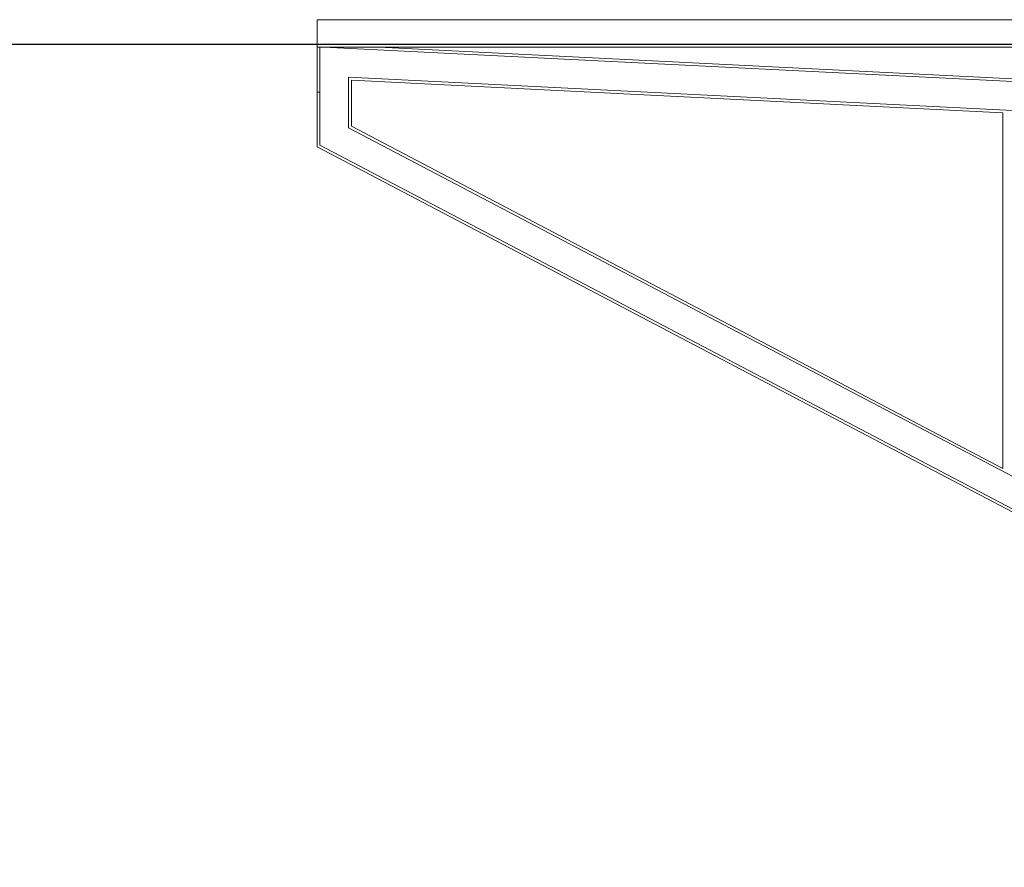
# Model space of a CAD drawing. Header units: millimetres. Extents: x 101535 to 192135, y -3968 to 17259.
# Tile 63 of 92: x 158230 to 159665, y 12800 to 14036. Entities that reach past the tile are written whole.
import ezdxf

# ---------------------------------------------------------------- set-up
doc = ezdxf.new("R2010")
doc.units = ezdxf.units.MM
for name, pattern in [('IMPORT-Kropki i Kreski _3_', [144, 72, -36, 0, -36]), ('IMPORT-Kropki i Kreski _4_', [1828.8, 914.4, -457.2, 0, -457.2]), ('IMPORT-Przerywana długa _2_', [200, 100, -100])]:
    doc.linetypes.add(name, pattern=pattern)
for name, color, linetype, lineweight in [('299-A Wymiary Opisy', 7, 'Continuous', 9), ('2_Schody 1', 7, 'Continuous', 9), ('2_stropy_K_IR', 7, 'Continuous', 9), ('3_linie 2D _ISTN', 7, 'Continuous', 9), ('3_lądowisko_el 3D_K_IR', 7, 'Continuous', 9), ('3_opisy_K_IR', 7, 'Continuous', 9), ('3_wypełnienia_K_IR', 7, 'Continuous', 9), ('450-K Stropy', 7, 'Continuous', 9), ('4_osie_ISTN', 7, 'Continuous', 9), ('5_opisy_ISTN', 7, 'Continuous', 9), ('5_wymiary_ISTN', 7, 'Continuous', 9), ('A-FLOR-LEVL', 7, 'Continuous', 30), ('A-GENM', 7, 'Continuous', 18), ('CONCRETE_SLAB_IFC', 7, 'Continuous', 9)]:
    doc.layers.add(name, color=color, linetype=linetype, lineweight=lineweight)
for name, color, linetype, lineweight, true_color in [('3_lądowisko_K_IR', 7, 'Continuous', 9, 0x999999), ('Rzut płyty lądowiska_dwg', 7, 'Continuous', 9, 0x767676), ('rzut płyty_dwg', 7, 'Continuous', 9, 0x767676)]:
    doc.layers.add(name, color=color, linetype=linetype, lineweight=lineweight, true_color=true_color)

# ---------------------------------------------------------------- blocks, each defined once
blk = doc.blocks.new('Bezpośredni kształt - IR 026-25_3D1_2025_09_11-304393-Przekrój 4')
at = {"layer": 'A-GENM', "lineweight": 9}
for p, q in [((91895, 13995.5), (91895, 13850)), ((91895, 13850), (91895, 13995.5)), ((91899, 13995.5), (91899, 13852.4)), ((91899, 13995.5), (91899, 13852.4)), ((91904.9, 13995.5), (93895.1, 13896)), ((93895.1, 13896), (91904.9, 13995.5)), ((91985, 13995.5), (93895.1, 13900)), ((91985, 13995.5), (93895.1, 13900)), ((93895.1, 13900), (91985, 13995.5)), ((91985, 13995.5), (93895.1, 13900)), ((91941, 13951.6), (91941, 13877.8)), ((91941, 13951.6), (93895.1, 13853.9)), ((91941, 13951.6), (93895.1, 13853.9)), ((91941, 13951.6), (91941, 13877.8)), ((91945, 13947.4), (92895, 13899.9)), ((91945, 13947.4), (91945, 13880.2)), ((91945, 13880.2), (91945, 13947.4)), ((91945, 13947.4), (92895, 13899.9)), ((91899, 13930), (91895, 13930)), ((91899, 13930), (91895, 13930)), ((91899, 13930), (91895, 13930)), ((91895, 13930), (91895, 13850)), ((91895, 13930), (91895, 13850)), ((91895, 13930), (91895, 13850)), ((91899, 13930), (91895, 13930)), ((91895, 13930), (91895, 13850)), ((91899, 13930), (91895, 13930)), ((91895, 13930), (91895, 13850)), ((91899, 13930), (91895, 13930)), ((91895, 13930), (91895, 13850)), ((92895, 13899.9), (92895, 13381.5)), ((92895, 13899.9), (92895, 13381.5)), ((91941, 13877.8), (93895.1, 12852)), ((91941, 13877.8), (93895.1, 12852)), ((91945, 13880.2), (92895, 13381.5)), ((91945, 13880.2), (92895, 13381.5)), ((92895, 13880.8), (92895, 13867.5)), ((92895, 13880.8), (92895, 13867.5)), ((91895, 13850), (93895.1, 12800)), ((91895, 13850), (93895.1, 12800)), ((91895, 13850), (93895.1, 12800)), ((91895, 13850), (93895.1, 12800)), ((91895, 13850), (93895.1, 12800)), ((91895, 13850), (93895.1, 12800)), ((93895.1, 12800), (91895, 13850)), ((93895.1, 12800), (91895, 13850)), ((91899, 13852.4), (93895.1, 12804.5)), ((91899, 13852.4), (93895.1, 12804.5))]:
    blk.add_line(p, q, dxfattribs=at)
blk = doc.blocks.new('Bezpośredni kształt - CONCRETE_SLAB-304394-Przekrój 4')
blk.add_blockref('Bezpośredni kształt - IR 026-25_3D1_2025_09_11-304393-Przekrój 4', (0, 0))
blk = doc.blocks.new('Bezpośredni kształt - P2-305884-Przekrój 4')
at = {"layer": 'A-GENM', "lineweight": 9}
for p, q in [((91895, 14035.5), (91895, 13995.5)), ((93895, 14035.5), (91895, 14035.5)), ((93895, 13995.5), (93895, 14035.5)), ((91895, 13995.5), (93895, 13995.5))]:
    blk.add_line(p, q, dxfattribs=at)
blk = doc.blocks.new('IR 026-25_3D1_2025_09_11_ifc-3-Przekrój 4')
at = {"layer": 'A-GENM', "lineweight": 9}
for name in ['Bezpośredni kształt - CONCRETE_SLAB-304394-Przekrój 4', 'Bezpośredni kształt - P2-305884-Przekrój 4']:
    blk.add_blockref(name, (0, 0), dxfattribs=at)
blk = doc.blocks.new('Rzut płyty lądowiska_dwg_ARROWHEAD_2-V63-Przekrój 4')
at = {"layer": '299-A Wymiary Opisy'}
for p, q in [((93865.8, 14000), (93682.3, 14000)), ((93796.4, 14000), (93935.2, 14000))]:
    blk.add_line(p, q, dxfattribs=at)
blk = doc.blocks.new('Rzut płyty lądowiska_dwg-2158643-Przekrój 4')
at = {"layer": '299-A Wymiary Opisy', "color": 1, "true_color": 0xff0000}
for p, q in [((91513.4, 14000), (93682.3, 14000)), ((91513.4, 14000), (120896, 14000)), ((92069.4, 14000), (120052.3, 14000)), ((92130.6, 14000), (93702.3, 14000))]:
    blk.add_line(p, q, dxfattribs=at)
at = {"layer": '2_Schody 1'}
blk.add_line((93885.8, 14000), (91513.4, 14000), dxfattribs=at)
at = {"layer": '3_lądowisko_el 3D_K_IR', "color": 251, "linetype": 'IMPORT-Przerywana długa _2_', "true_color": 0x666666}
blk.add_line((121311.1, 14000), (91512.2, 14000), dxfattribs=at)
at = {"layer": '3_lądowisko_K_IR', "color": 251, "linetype": 'IMPORT-Kropki i Kreski _3_', "true_color": 0x666666}
blk.add_line((121094.8, 14000), (91511.8, 14000), dxfattribs=at)
at = {"layer": '450-K Stropy'}
for p, q in [((93885.8, 14000), (91885.8, 14000)), ((91947, 14000), (93885.8, 14000))]:
    blk.add_line(p, q, dxfattribs=at)
at = {"layer": '450-K Stropy', "flags": 128}
blk.add_lwpolyline([(120242.1, 14000), (116452.1, 14000), (109858.7, 14000), (102316.8, 14000), (95740.6, 14000), (91947, 14000)], dxfattribs=at)
at = {"layer": 'CONCRETE_SLAB_IFC'}
for p, q in [((91513.4, 14000), (92233.4, 14000)), ((91513.4, 14000), (92152.5, 14000)), ((93115.8, 14000), (91513.4, 14000)), ((91513.4, 14000), (92117.9, 14000)), ((93055.8, 14000), (91513.4, 14000)), ((91513.4, 14000), (93255.8, 14000)), ((91513.4, 14000), (93885.9, 14000)), ((91885.8, 14000), (91925.8, 14000)), ((93885.8, 14000), (91885.8, 14000)), ((91895, 14000), (91885.8, 14000)), ((91895, 14000), (91885.8, 14000)), ((91895, 14000), (91885.8, 14000)), ((91895, 14000), (91885.8, 14000)), ((93885.8, 14000), (91925.8, 14000)), ((92164.1, 14000), (92739.1, 14000)), ((92198.7, 14000), (92635.1, 14000)), ((92279.5, 14000), (92392.6, 14000)), ((94005.2, 14000), (92307.8, 14000)), ((94030.2, 14000), (92332.8, 14000)), ((92373.3, 14000), (93913.7, 14000)), ((92492.6, 14000), (93948.3, 14000)), ((92735.2, 14000), (93255.8, 14000))]:
    blk.add_line(p, q, dxfattribs=at)
at = {"layer": 'CONCRETE_SLAB_IFC', "flags": 128}
for points in [[(91513.4, 14000), (91615.8, 14000), (91915.8, 14000), (92074.6, 14000)], [(93115.8, 14000), (92815.8, 14000), (92515.8, 14000), (92215.8, 14000), (91915.8, 14000), (91615.8, 14000), (91513.4, 14000)], [(93055.8, 14000), (92815.8, 14000), (92515.8, 14000), (92215.8, 14000), (91915.8, 14000), (91615.8, 14000), (91513.4, 14000)], [(91513.4, 14000), (93055.8, 14000), (93825.8, 14000)], [(91513.4, 14000), (91615.8, 14000), (91915.8, 14000), (92215.8, 14000), (92515.8, 14000), (92815.8, 14000), (93055.8, 14000)], [(91885.8, 14000), (92273.2, 14000), (92298.2, 14000), (93773.1, 14000), (93798.1, 14000), (95273, 14000), (95298, 14000), (95683.8, 14000), (96431.3, 14000), (96474.6, 14000), (99029.4, 14000), (99072.7, 14000), (101627.5, 14000), (101670.8, 14000), (102262.9, 14000), (103035.8, 14000), (103085.8, 14000), (106035.8, 14000)], [(91925.8, 14000), (92307.8, 14000), (92273.2, 14000)], [(92120.8, 14000), (92215.8, 14000), (92515.8, 14000), (92815.8, 14000), (92869, 14000)], [(92298.2, 14000), (92332.8, 14000), (93807.7, 14000), (93773.1, 14000)], [(93923.5, 14000), (93922.3, 14000), (93919, 14000), (93915.6, 14000), (93914.1, 14000), (92380.7, 14000), (92375.8, 14000), (92373.3, 14000)], [(92375.4, 14000), (92375.8, 14000), (92373.3, 14000), (92374.1, 14000)], [(92839.1, 14000), (93175.8, 14000), (93255.8, 14000)]]:
    blk.add_lwpolyline(points, dxfattribs=at)
at = {"extrusion": (0, 0, -1)}
for p in [(-185751.7, 0), (-185812.8, 0)]:
    blk.add_blockref('Rzut płyty lądowiska_dwg_ARROWHEAD_2-V63-Przekrój 4', p, dxfattribs=at)
blk = doc.blocks.new('rzut płyty_dwg_ARROWHEAD_2-V67-Przekrój 4')
at = {"layer": '5_wymiary_ISTN'}
for p, q in [((92820, 14000), (92728.2, 14000)), ((92785.3, 14000), (92854.7, 14000))]:
    blk.add_line(p, q, dxfattribs=at)
blk = doc.blocks.new('rzut płyty_dwg-2316949-Przekrój 4')
at = {"layer": '2_stropy_K_IR'}
blk.add_line((91513.4, 14000), (93890, 14000), dxfattribs=at)
at = {"layer": '2_stropy_K_IR', "flags": 128}
for points in [[(93890, 14000), (93973, 14000), (92241, 14000), (91513.4, 14000)], [(91513.4, 14000), (91890, 14000), (91890, 14000), (91895, 14000)], [(93890, 14000), (93890, 14000), (91890, 14000)], [(91890, 14000), (91890, 14000), (91895, 14000)], [(120240, 14000), (116441.9, 14000), (109862.9, 14000), (102267.1, 14000), (95688, 14000), (92241, 14000), (93973, 14000)]]:
    blk.add_lwpolyline(points, dxfattribs=at)
at = {"layer": '3_linie 2D _ISTN', "color": 251, "true_color": 0x666666}
for p, q in [((94437.3, 14000), (91513.4, 14000)), ((91513.4, 14000), (92148, 14000)), ((91513.4, 14000), (93890, 14000)), ((93888.2, 14000), (91513.4, 14000)), ((91513.4, 14000), (94390.6, 14000)), ((91513.4, 14000), (93120, 14000)), ((93120, 14000), (91513.4, 14000)), ((93120, 14000), (91513.4, 14000)), ((91513.4, 14000), (93890.3, 14000))]:
    blk.add_line(p, q, dxfattribs=at)
at = {"layer": '3_lądowisko_K_IR', "color": 7, "lineweight": 13}
blk.add_line((91890, 14000), (91895, 14000), dxfattribs=at)
at = {"layer": '3_opisy_K_IR'}
blk.add_line((92847.2, 14000), (94872.4, 14000), dxfattribs=at)
at = {"layer": '3_opisy_K_IR', "flags": 128}
for points in [[(93884, 14000), (92847.2, 14000), (91513.4, 14000)], [(91513.4, 14000), (92847.2, 14000), (97823, 14000)]]:
    blk.add_lwpolyline(points, dxfattribs=at)
at = {"layer": '3_wypełnienia_K_IR', "lineweight": 13}
for p, q in [((93890.3, 14000), (91513.4, 14000)), ((91513.4, 14000), (93890.3, 14000)), ((93890.3, 14000), (91513.4, 14000)), ((91513.4, 14000), (93890.3, 14000))]:
    blk.add_line(p, q, dxfattribs=at)
at = {"layer": '4_osie_ISTN', "color": 9, "linetype": 'IMPORT-Kropki i Kreski _4_', "true_color": 0xc0c0c0}
blk.add_line((121309.9, 14000), (91513.4, 14000), dxfattribs=at)
at = {"layer": '4_osie_ISTN', "color": 251, "linetype": 'IMPORT-Kropki i Kreski _4_', "true_color": 0x666666}
for p in [(91895, 14000), (121309.9, 14000)]:
    blk.add_line(p, (91513.4, 14000), dxfattribs=at)
at = {"layer": '5_opisy_ISTN', "color": 251, "true_color": 0x666666}
for p, q in [((91513.4, 14000), (92825.7, 14000)), ((92939.1, 14000), (91513.4, 14000))]:
    blk.add_line(p, q, dxfattribs=at)
at = {"layer": '5_wymiary_ISTN', "color": 251, "true_color": 0x666666}
for q in [(91895, 14000), (92728.2, 14000)]:
    blk.add_line((91513.4, 14000), q, dxfattribs=at)
blk.add_blockref('rzut płyty_dwg_ARROWHEAD_2-V67-Przekrój 4', (0, 0))

msp = doc.modelspace()

# ---------------------------------------------------------------- linework, layer by layer
at = {"layer": 'A-FLOR-LEVL'}
msp.add_line((155721.8, 14000), (191335.3, 14000), dxfattribs=at)

# ---------------------------------------------------------------- block references
at = {"lineweight": 5}
msp.add_blockref('IR 026-25_3D1_2025_09_11_ifc-3-Przekrój 4', (66768.2, 0), dxfattribs=at)
at = {"layer": 'Rzut płyty lądowiska_dwg', "color": 7}
msp.add_blockref('Rzut płyty lądowiska_dwg-2158643-Przekrój 4', (66768.2, 0), dxfattribs=at)
at = {"layer": 'rzut płyty_dwg', "color": 7}
msp.add_blockref('rzut płyty_dwg-2316949-Przekrój 4', (66768.2, 0), dxfattribs=at)

doc.saveas('drawing.dxf')
